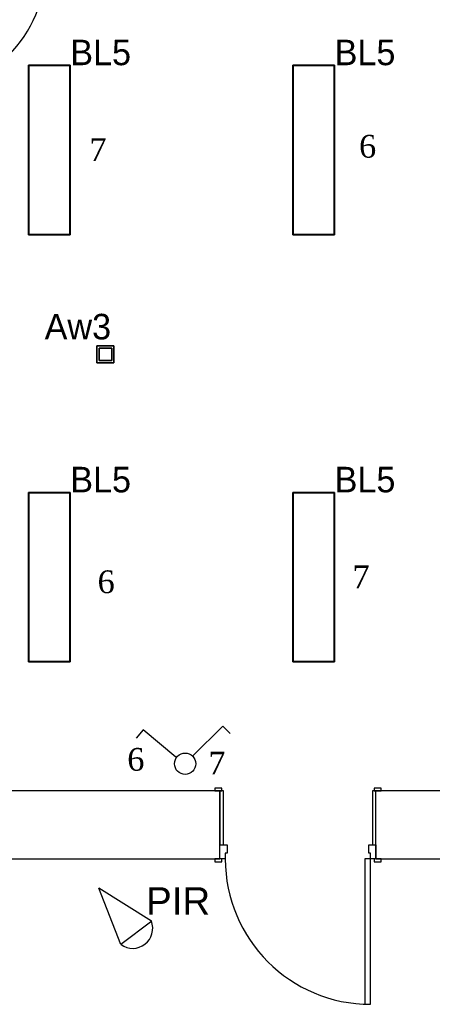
# Model space of a CAD drawing. Header units: millimetres. Extents: x -16803 to -7085, y -9068 to 2537.
# Tile 16 of 33: x -13514 to -13223, y -780 to -86. Entities that reach past the tile are written whole.
import ezdxf

# ---------------------------------------------------------------- set-up
doc = ezdxf.new("R2010")
doc.units = ezdxf.units.MM
doc.header["$MEASUREMENT"] = 0
for name, color, linetype, lineweight in [('A_stolarka', 20, 'Continuous', 15), ('elektryka2', 20, 'Continuous', 35), ('opisy', 71, 'Continuous', 13)]:
    doc.layers.add(name, color=color, linetype=linetype, lineweight=lineweight)
doc.layers.add('DLX_BLD0_FL1_LUM 4', color=7, linetype='Continuous', true_color=0x002aff)
for name, color, linetype in [('DLX_BLD0_FL1_LUM 9', 1, 'Continuous'), ('DLX_BLD0_FL1_LUMKEY_IDX', 7, 'Continuous'), ('Konstrukcja - Ściany zew', 7, 'Continuous'), ('teletech', 7, 'Continuous')]:
    doc.layers.add(name, color=color, linetype=linetype)
doc.styles.add('ROMANS', font='times.ttf', dxfattribs={"height": 12})
doc.styles.get("Standard").update_dxf_attribs({"font": 'arial.ttf'})
doc.styles.add('TableTextStyle', font='txt')

msp = doc.modelspace()

# ---------------------------------------------------------------- linework, layer by layer
at = {"layer": 'A_stolarka', "lineweight": -3}
msp.add_arc((-13585.83, -47.9), 90, 270, 0, dxfattribs=at)
at = {"layer": 'DLX_BLD0_FL1_LUM 4', "lineweight": -3}
for points in [[(-13508.15, -238.03, 0), (-13508.15, -118.53, 0)], [(-13508.15, -118.53, 0), (-13508.15, -118.53, 0)], [(-13508.15, -118.53, 0), (-13508.15, -238.03, 0)], [(-13508.15, -118.53, 0), (-13478.65, -118.53, 0)], [(-13478.65, -118.53, 0), (-13508.15, -118.53, 0)], [(-13508.15, -118.53, 0), (-13508.15, -118.53, 0)], [(-13508.15, -118.53, 0), (-13508.15, -238.03, 0)], [(-13478.65, -118.53, 0), (-13508.15, -118.53, 0)], [(-13508.15, -238.03, 0), (-13508.15, -118.53, 0)], [(-13508.15, -118.53, 0), (-13478.65, -118.53, 0)], [(-13507.9, -237.78, 0), (-13507.9, -118.78, 0)], [(-13507.9, -118.78, 0), (-13478.9, -118.78, 0)], [(-13507.9, -118.78, 0), (-13507.9, -237.78, 0)], [(-13478.9, -118.78, 0), (-13507.9, -118.78, 0)], [(-13507.9, -118.78, 0), (-13507.9, -237.78, 0)], [(-13478.9, -118.78, 0), (-13507.9, -118.78, 0)], [(-13507.9, -237.78, 0), (-13507.9, -118.78, 0)], [(-13507.9, -118.78, 0), (-13478.9, -118.78, 0)], [(-13478.9, -118.78, 0), (-13478.9, -237.78, 0)], [(-13478.9, -237.78, 0), (-13478.9, -118.78, 0)], [(-13478.9, -237.78, 0), (-13478.9, -118.78, 0)], [(-13478.9, -118.78, 0), (-13478.9, -237.78, 0)], [(-13478.65, -118.53, 0), (-13478.65, -238.03, 0)], [(-13478.65, -238.03, 0), (-13478.65, -118.53, 0)], [(-13478.65, -118.53, 0), (-13478.65, -118.53, 0)], [(-13478.65, -118.53, 0), (-13478.65, -118.53, 0)], [(-13478.65, -238.03, 0), (-13478.65, -118.53, 0)], [(-13478.65, -118.53, 0), (-13478.65, -238.03, 0)], [(-13321.75, -238.03, 0), (-13321.75, -118.53, 0)], [(-13321.75, -118.53, 0), (-13321.75, -118.53, 0)], [(-13321.75, -118.53, 0), (-13321.75, -238.03, 0)], [(-13321.75, -118.53, 0), (-13292.25, -118.53, 0)], [(-13292.25, -118.53, 0), (-13321.75, -118.53, 0)], [(-13321.75, -118.53, 0), (-13321.75, -118.53, 0)], [(-13321.75, -118.53, 0), (-13321.75, -238.03, 0)], [(-13292.25, -118.53, 0), (-13321.75, -118.53, 0)], [(-13321.75, -238.03, 0), (-13321.75, -118.53, 0)], [(-13321.75, -118.53, 0), (-13292.25, -118.53, 0)], [(-13321.5, -237.78, 0), (-13321.5, -118.78, 0)], [(-13321.5, -118.78, 0), (-13292.5, -118.78, 0)], [(-13321.5, -118.78, 0), (-13321.5, -237.78, 0)], [(-13292.5, -118.78, 0), (-13321.5, -118.78, 0)], [(-13321.5, -118.78, 0), (-13321.5, -237.78, 0)], [(-13292.5, -118.78, 0), (-13321.5, -118.78, 0)], [(-13321.5, -237.78, 0), (-13321.5, -118.78, 0)], [(-13321.5, -118.78, 0), (-13292.5, -118.78, 0)], [(-13292.5, -118.78, 0), (-13292.5, -237.78, 0)], [(-13292.5, -237.78, 0), (-13292.5, -118.78, 0)], [(-13292.5, -237.78, 0), (-13292.5, -118.78, 0)], [(-13292.5, -118.78, 0), (-13292.5, -237.78, 0)], [(-13292.25, -118.53, 0), (-13292.25, -238.03, 0)], [(-13292.25, -238.03, 0), (-13292.25, -118.53, 0)], [(-13292.25, -118.53, 0), (-13292.25, -118.53, 0)], [(-13292.25, -118.53, 0), (-13292.25, -118.53, 0)], [(-13292.25, -238.03, 0), (-13292.25, -118.53, 0)], [(-13292.25, -118.53, 0), (-13292.25, -238.03, 0)], [(-13478.65, -238.03, 0), (-13508.15, -238.03, 0)], [(-13508.15, -238.03, 0), (-13508.15, -238.03, 0)], [(-13508.15, -238.03, 0), (-13478.65, -238.03, 0)], [(-13508.15, -238.03, 0), (-13508.15, -238.03, 0)], [(-13508.15, -238.03, 0), (-13478.65, -238.03, 0)], [(-13478.65, -238.03, 0), (-13508.15, -238.03, 0)], [(-13478.9, -237.78, 0), (-13507.9, -237.78, 0)], [(-13507.9, -237.78, 0), (-13478.9, -237.78, 0)], [(-13507.9, -237.78, 0), (-13478.9, -237.78, 0)], [(-13478.9, -237.78, 0), (-13507.9, -237.78, 0)], [(-13478.65, -238.03, 0), (-13478.65, -238.03, 0)], [(-13478.65, -238.03, 0), (-13478.65, -238.03, 0)], [(-13292.25, -238.03, 0), (-13321.75, -238.03, 0)], [(-13321.75, -238.03, 0), (-13321.75, -238.03, 0)], [(-13321.75, -238.03, 0), (-13292.25, -238.03, 0)], [(-13321.75, -238.03, 0), (-13321.75, -238.03, 0)], [(-13321.75, -238.03, 0), (-13292.25, -238.03, 0)], [(-13292.25, -238.03, 0), (-13321.75, -238.03, 0)], [(-13292.5, -237.78, 0), (-13321.5, -237.78, 0)], [(-13321.5, -237.78, 0), (-13292.5, -237.78, 0)], [(-13321.5, -237.78, 0), (-13292.5, -237.78, 0)], [(-13292.5, -237.78, 0), (-13321.5, -237.78, 0)], [(-13292.25, -238.03, 0), (-13292.25, -238.03, 0)], [(-13292.25, -238.03, 0), (-13292.25, -238.03, 0)], [(-13508.15, -539.03, 0), (-13508.15, -419.53, 0)], [(-13508.15, -419.53, 0), (-13508.15, -419.53, 0)], [(-13508.15, -419.53, 0), (-13508.15, -539.03, 0)], [(-13508.15, -419.53, 0), (-13478.65, -419.53, 0)], [(-13478.65, -419.53, 0), (-13508.15, -419.53, 0)], [(-13508.15, -419.53, 0), (-13508.15, -419.53, 0)], [(-13508.15, -419.53, 0), (-13508.15, -539.03, 0)], [(-13478.65, -419.53, 0), (-13508.15, -419.53, 0)], [(-13508.15, -539.03, 0), (-13508.15, -419.53, 0)], [(-13508.15, -419.53, 0), (-13478.65, -419.53, 0)], [(-13507.9, -538.78, 0), (-13507.9, -419.78, 0)], [(-13507.9, -419.78, 0), (-13478.9, -419.78, 0)], [(-13507.9, -419.78, 0), (-13507.9, -538.78, 0)], [(-13478.9, -419.78, 0), (-13507.9, -419.78, 0)], [(-13507.9, -419.78, 0), (-13507.9, -538.78, 0)], [(-13478.9, -419.78, 0), (-13507.9, -419.78, 0)], [(-13507.9, -538.78, 0), (-13507.9, -419.78, 0)], [(-13507.9, -419.78, 0), (-13478.9, -419.78, 0)], [(-13478.9, -419.78, 0), (-13478.9, -538.78, 0)], [(-13478.9, -538.78, 0), (-13478.9, -419.78, 0)], [(-13478.9, -538.78, 0), (-13478.9, -419.78, 0)], [(-13478.9, -419.78, 0), (-13478.9, -538.78, 0)], [(-13478.65, -419.53, 0), (-13478.65, -539.03, 0)], [(-13478.65, -539.03, 0), (-13478.65, -419.53, 0)], [(-13478.65, -419.53, 0), (-13478.65, -419.53, 0)], [(-13478.65, -419.53, 0), (-13478.65, -419.53, 0)], [(-13478.65, -539.03, 0), (-13478.65, -419.53, 0)], [(-13478.65, -419.53, 0), (-13478.65, -539.03, 0)], [(-13321.75, -539.03, 0), (-13321.75, -419.53, 0)], [(-13321.75, -419.53, 0), (-13321.75, -419.53, 0)], [(-13321.75, -419.53, 0), (-13321.75, -539.03, 0)], [(-13321.75, -419.53, 0), (-13292.25, -419.53, 0)], [(-13292.25, -419.53, 0), (-13321.75, -419.53, 0)], [(-13321.75, -419.53, 0), (-13321.75, -419.53, 0)], [(-13321.75, -419.53, 0), (-13321.75, -539.03, 0)], [(-13292.25, -419.53, 0), (-13321.75, -419.53, 0)], [(-13321.75, -539.03, 0), (-13321.75, -419.53, 0)], [(-13321.75, -419.53, 0), (-13292.25, -419.53, 0)], [(-13321.5, -538.78, 0), (-13321.5, -419.78, 0)], [(-13321.5, -419.78, 0), (-13292.5, -419.78, 0)], [(-13321.5, -419.78, 0), (-13321.5, -538.78, 0)], [(-13292.5, -419.78, 0), (-13321.5, -419.78, 0)], [(-13321.5, -419.78, 0), (-13321.5, -538.78, 0)], [(-13292.5, -419.78, 0), (-13321.5, -419.78, 0)], [(-13321.5, -538.78, 0), (-13321.5, -419.78, 0)], [(-13321.5, -419.78, 0), (-13292.5, -419.78, 0)], [(-13292.5, -419.78, 0), (-13292.5, -538.78, 0)], [(-13292.5, -538.78, 0), (-13292.5, -419.78, 0)], [(-13292.5, -538.78, 0), (-13292.5, -419.78, 0)], [(-13292.5, -419.78, 0), (-13292.5, -538.78, 0)], [(-13292.25, -419.53, 0), (-13292.25, -539.03, 0)], [(-13292.25, -539.03, 0), (-13292.25, -419.53, 0)], [(-13292.25, -419.53, 0), (-13292.25, -419.53, 0)], [(-13292.25, -419.53, 0), (-13292.25, -419.53, 0)], [(-13292.25, -539.03, 0), (-13292.25, -419.53, 0)], [(-13292.25, -419.53, 0), (-13292.25, -539.03, 0)], [(-13478.65, -539.03, 0), (-13508.15, -539.03, 0)], [(-13508.15, -539.03, 0), (-13508.15, -539.03, 0)], [(-13508.15, -539.03, 0), (-13478.65, -539.03, 0)], [(-13508.15, -539.03, 0), (-13508.15, -539.03, 0)], [(-13508.15, -539.03, 0), (-13478.65, -539.03, 0)], [(-13478.65, -539.03, 0), (-13508.15, -539.03, 0)], [(-13478.9, -538.78, 0), (-13507.9, -538.78, 0)], [(-13507.9, -538.78, 0), (-13478.9, -538.78, 0)], [(-13507.9, -538.78, 0), (-13478.9, -538.78, 0)], [(-13478.9, -538.78, 0), (-13507.9, -538.78, 0)], [(-13478.65, -539.03, 0), (-13478.65, -539.03, 0)], [(-13478.65, -539.03, 0), (-13478.65, -539.03, 0)], [(-13292.25, -539.03, 0), (-13321.75, -539.03, 0)], [(-13321.75, -539.03, 0), (-13321.75, -539.03, 0)], [(-13321.75, -539.03, 0), (-13292.25, -539.03, 0)], [(-13321.75, -539.03, 0), (-13321.75, -539.03, 0)], [(-13321.75, -539.03, 0), (-13292.25, -539.03, 0)], [(-13292.25, -539.03, 0), (-13321.75, -539.03, 0)], [(-13292.5, -538.78, 0), (-13321.5, -538.78, 0)], [(-13321.5, -538.78, 0), (-13292.5, -538.78, 0)], [(-13321.5, -538.78, 0), (-13292.5, -538.78, 0)], [(-13292.5, -538.78, 0), (-13321.5, -538.78, 0)], [(-13292.25, -539.03, 0), (-13292.25, -539.03, 0)], [(-13292.25, -539.03, 0), (-13292.25, -539.03, 0)]]:
    msp.add_polyline3d(points, dxfattribs=at)
at = {"layer": 'DLX_BLD0_FL1_LUM 9', "lineweight": -3}
for points in [[(-13459.82, -328.32, 0), (-13459.82, -316.33, 0)], [(-13459.82, -316.33, 0), (-13459.82, -316.33, 0)], [(-13459.82, -316.33, 0), (-13459.82, -328.32, 0)], [(-13459.82, -316.33, 0), (-13447.82, -316.33, 0)], [(-13447.82, -316.33, 0), (-13459.82, -316.33, 0)], [(-13459.82, -316.33, 0), (-13459.82, -316.33, 0)], [(-13459.82, -316.33, 0), (-13459.82, -328.32, 0)], [(-13447.82, -316.33, 0), (-13459.82, -316.33, 0)], [(-13459.82, -328.32, 0), (-13459.82, -316.33, 0)], [(-13459.82, -316.33, 0), (-13447.82, -316.33, 0)], [(-13458.22, -317.92, 0), (-13458.22, -326.73, 0)], [(-13449.42, -317.92, 0), (-13458.22, -317.92, 0)], [(-13458.22, -326.73, 0), (-13458.22, -317.92, 0)], [(-13458.22, -317.92, 0), (-13449.42, -317.92, 0)], [(-13449.42, -326.73, 0), (-13449.42, -317.92, 0)], [(-13449.42, -317.92, 0), (-13449.42, -326.73, 0)], [(-13447.82, -316.33, 0), (-13447.82, -328.32, 0)], [(-13447.82, -328.32, 0), (-13447.82, -316.33, 0)], [(-13447.82, -316.33, 0), (-13447.82, -316.33, 0)], [(-13447.82, -316.33, 0), (-13447.82, -316.33, 0)], [(-13447.82, -328.32, 0), (-13447.82, -316.33, 0)], [(-13447.82, -316.33, 0), (-13447.82, -328.32, 0)], [(-13447.82, -328.32, 0), (-13459.82, -328.32, 0)], [(-13459.82, -328.32, 0), (-13459.82, -328.32, 0)], [(-13459.82, -328.32, 0), (-13447.82, -328.32, 0)], [(-13459.82, -328.32, 0), (-13459.82, -328.32, 0)], [(-13459.82, -328.32, 0), (-13447.82, -328.32, 0)], [(-13447.82, -328.32, 0), (-13459.82, -328.32, 0)], [(-13458.22, -326.73, 0), (-13449.42, -326.73, 0)], [(-13449.42, -326.73, 0), (-13458.22, -326.73, 0)], [(-13447.82, -328.32, 0), (-13447.82, -328.32, 0)], [(-13447.82, -328.32, 0), (-13447.82, -328.32, 0)]]:
    msp.add_polyline3d(points, dxfattribs=at)
at = {"layer": 'elektryka2', "lineweight": -3}
for p, q in [((-13427.35, -586.98), (-13432.11, -592.78)), ((-13404.17, -606.03), (-13427.35, -586.98)), ((-13392.35, -605.45), (-13371.13, -584.24)), ((-13371.13, -584.24), (-13365.83, -589.54))]:
    msp.add_line(p, q, dxfattribs=at)
msp.add_circle((-13397.65, -610.76), 7.5, dxfattribs=at)
at = {"layer": 'Konstrukcja - Ściany zew', "color": 7, "linetype": 'Continuous', "lineweight": -3}
for p, q in [((-13371.83, -628), (-13376.83, -628)), ((-13376.83, -628), (-13376.83, -629.9)), ((-13373.13, -629.9), (-13376.83, -629.9)), ((-13376.83, -629.9), (-13371.83, -629.9)), ((-13373.13, -629.9), (-13376.83, -629.9)), ((-13373.13, -629.9), (-13376.83, -629.9)), ((-13373.13, -667.9), (-13373.13, -629.9)), ((-13370.63, -629.9), (-13373.13, -629.9)), ((-13373.13, -629.9), (-13373.13, -667.9)), ((-13373.13, -667.9), (-13373.13, -629.9)), ((-13373.13, -667.9), (-13373.13, -629.9)), ((-13371.83, -629.9), (-13371.83, -628)), ((-13370.63, -667.9), (-13370.63, -629.9)), ((-13263.13, -629.9), (-13265.63, -629.9)), ((-13265.63, -629.9), (-13265.63, -667.9)), ((-13259.43, -628), (-13264.43, -628)), ((-13264.43, -628), (-13264.43, -629.9)), ((-13264.43, -629.9), (-13259.43, -629.9)), ((-13263.13, -629.9), (-13259.43, -629.9)), ((-13263.13, -667.9), (-13263.13, -629.9)), ((-13263.13, -667.9), (-13263.13, -629.9)), ((-13263.13, -667.9), (-13263.13, -629.9)), ((-13263.13, -667.9), (-13263.13, -629.9)), ((-13263.13, -629.9), (-13259.43, -629.9)), ((-13263.13, -629.9), (-13259.43, -629.9)), ((-13259.43, -629.9), (-13259.43, -628)), ((-13373.13, -677.9), (-13373.13, -667.9)), ((-13373.13, -667.9), (-13370.63, -667.9)), ((-13373.13, -677.9), (-13373.13, -667.9)), ((-13373.13, -667.9), (-13368.13, -667.9)), ((-13373.13, -677.9), (-13373.13, -667.9)), ((-13373.13, -677.9), (-13373.13, -667.9)), ((-13368.13, -667.9), (-13368.13, -673.9)), ((-13268.13, -673.9), (-13268.13, -667.9)), ((-13268.13, -667.9), (-13263.13, -667.9)), ((-13265.63, -667.9), (-13263.13, -667.9)), ((-13263.13, -677.9), (-13263.13, -667.9)), ((-13263.13, -667.9), (-13263.13, -677.9)), ((-13263.13, -677.9), (-13263.13, -667.9)), ((-13263.13, -677.9), (-13263.13, -667.9)), ((-13373.13, -677.9), (-13376.83, -677.9)), ((-13371.83, -677.9), (-13376.83, -677.9)), ((-13376.83, -677.9), (-13376.83, -679.8)), ((-13373.13, -677.9), (-13376.83, -677.9)), ((-13373.13, -677.9), (-13376.83, -677.9)), ((-13376.83, -679.8), (-13371.83, -679.8)), ((-13369.33, -677.9), (-13373.13, -677.9)), ((-13371.83, -679.8), (-13371.83, -677.9)), ((-13368.13, -673.9), (-13369.33, -673.9)), ((-13369.33, -673.9), (-13369.33, -677.9)), ((-13266.93, -677.9), (-13270.93, -677.9)), ((-13270.93, -677.9), (-13270.93, -780.3)), ((-13266.93, -673.9), (-13268.13, -673.9)), ((-13266.93, -677.9), (-13266.93, -673.9)), ((-13263.13, -677.9), (-13266.93, -677.9)), ((-13266.93, -780.3), (-13266.93, -677.9)), ((-13259.43, -677.9), (-13264.43, -677.9)), ((-13264.43, -677.9), (-13264.43, -679.8)), ((-13264.43, -679.8), (-13259.43, -679.8)), ((-13263.13, -677.9), (-13259.43, -677.9)), ((-13263.13, -677.9), (-13259.43, -677.9)), ((-13263.13, -677.9), (-13259.43, -677.9)), ((-13259.43, -679.8), (-13259.43, -677.9)), ((-13270.93, -780.3), (-13266.93, -780.3))]:
    msp.add_line(p, q, dxfattribs=at)
for points in [[(-13373.13, -629.9), (-13586.23, -629.9)], [(-13015.83, -629.9), (-13263.13, -629.9)], [(-13902.13, -677.9), (-13373.13, -677.9)], [(-13263.13, -677.9), (-12939.83, -677.9)]]:
    msp.add_lwpolyline(points, dxfattribs=at)
msp.add_arc((-13266.93, -677.9), 102.4, 180, 270, dxfattribs=at)
at = {"layer": 'teletech', "lineweight": -3}
for p, q in [((-13442.93, -738.07), (-13458.48, -698.53)), ((-13421.45, -721.72), (-13458.48, -698.53)), ((-13421.04, -721.79), (-13442.93, -738.07))]:
    msp.add_line(p, q, dxfattribs=at)
msp.add_arc((-13434.59, -726.78), 14.08, 234.12383, 21.0646, dxfattribs=at)

# ---------------------------------------------------------------- texts
at = {"layer": 'DLX_BLD0_FL1_LUMKEY_IDX', "lineweight": -3, "style": 'TableTextStyle'}
for s, p in [('BL5', (-13478.65, -118.53)), ('BL5', (-13292.25, -118.53)), ('Aw3', (-13496.7, -311.75)), ('BL5', (-13478.65, -419.53)), ('BL5', (-13292.25, -419.53))]:
    msp.add_text(s, height=18, dxfattribs=at).set_placement(p)
at = {"layer": 'opisy', "color": 0, "lineweight": -3, "style": 'ROMANS'}
for s, p in [('7', (-13465.15, -185.97)), ('6', (-13275.03, -183.66)), ('7', (-13279.65, -487.06)), ('6', (-13459.38, -490.53)), ('6', (-13438.45, -615.68)), ('7', (-13381.3, -618.33))]:
    msp.add_text(s, height=16, dxfattribs=at).set_placement(p)
at = {"layer": 'teletech', "lineweight": -3}
msp.add_text('PIR', height=19.411, dxfattribs=at).set_placement((-13425.19, -717.2))

doc.saveas('drawing.dxf')
